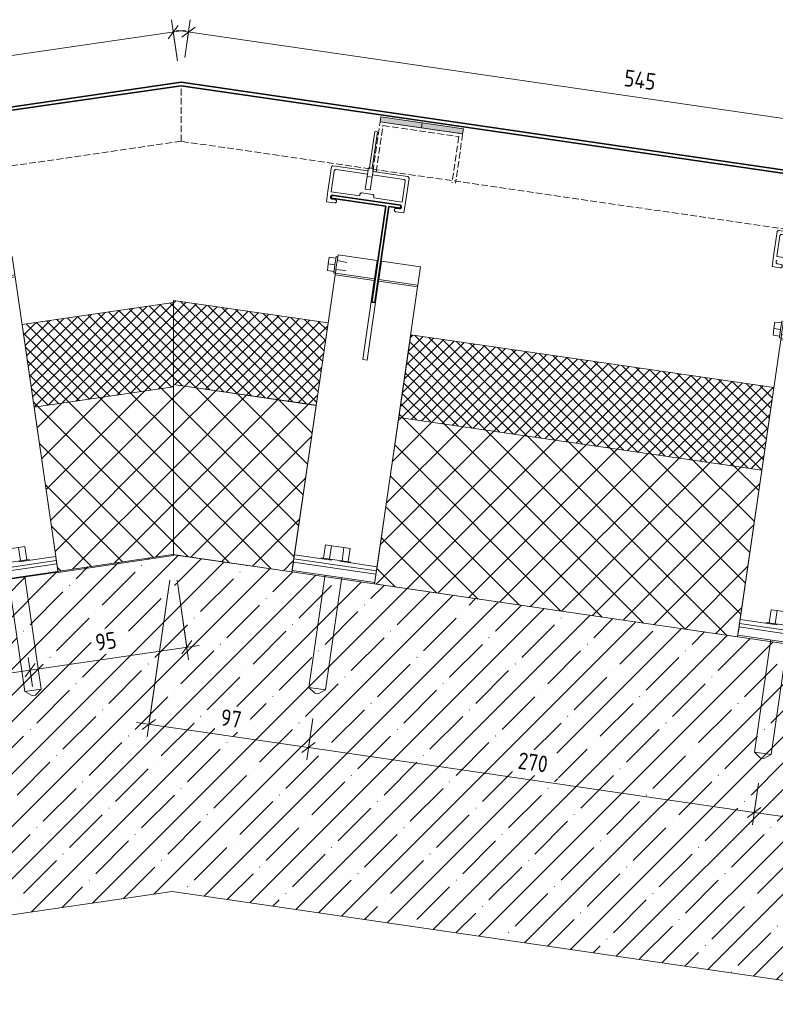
# Model space of a CAD drawing. Header units: millimetres. Extents: x 4446500 to 4448127, y 8380488 to 8381436.
# Tile 8 of 30: x 4447330 to 4447783, y 8380667 to 8381258. Entities that reach past the tile are written whole.
import ezdxf

# ---------------------------------------------------------------- set-up
doc = ezdxf.new("R2010")
doc.units = ezdxf.units.MM
doc.linetypes.add('01 Штриховая _4 мм_', pattern=[5.5, 4, -1.5])
doc.layers.add('Линии', color=7, linetype='Continuous', lineweight=18, true_color=0x00a600)
for name, color, linetype, lineweight in [('Обобщенные модели', 7, 'Continuous', 18), ('Размеры', 7, 'Continuous', 9), ('Размеры-5', 7, 'Continuous', 9), ('Тонкие линии', 7, 'Continuous', 18), ('Элементы узлов', 7, 'Continuous', 18)]:
    doc.layers.add(name, color=color, linetype=linetype, lineweight=lineweight)
doc.styles.add('GOST Common', font='GOST_Common.ttf', dxfattribs={"width": 0.9, "height": 10})
doc.dimstyles.new('ADSK_Основной_2_0', dxfattribs={"dimscale": 304.8, "dimtxt": 10.05715, "dimasz": 0.023196, "dimexe": 0.024606, "dimexo": 0.049213, "dimgap": 0.008202, "dimtad": 1, "dimdec": 0, "dimzin": 0, "dimdsep": 46, "dimtxsty": 'GOST Common', "dimblk1": 'OBLIQUE', "dimblk2": 'OBLIQUE', "dimsah": 1, "dimcen": 0.09, "dimdle": 0.024606, "dimazin": 0, "dimtfac": 1, "dimtdec": 4, "dimtix": 1, "dimtmove": 0, "dimatfit": 3, "dimfxl": 1, "dimtvp": 1, "dimtfill": 1, "dimtolj": 1, "dimtzin": 0, "dimarcsym": 2})
pattern_1 = [(45, (4450656.543, 8289717.818), (-10.6066017, 10.6066017), []), (135, (4450656.543, 8289717.818), (-10.6066017, -10.6066017), [])]
pattern_2 = [(45, (4450656.543, 8289717.818), (-3.5355339, 3.5355339), []), (135, (4450656.543, 8289717.818), (-3.5355339, -3.5355339), [])]

# ---------------------------------------------------------------- blocks, each defined once
blk = doc.blocks.new('Корп2_Кассета выпуклая - Корп2_Кассета выпуклая_Цвет DESIGN D2-21251831-Разрез 2-2')
at = {"layer": 'Обобщенные модели', "lineweight": 35}
for p, q in [((4447427.01, 8381219.98), (4446887.65, 8381141.76)), ((4447324.08, 8381203.03), (4447427.01, 8381217.95)), ((4447966.34, 8381141.59), (4447427.01, 8381219.98)), ((4447427.01, 8381217.95), (4447964.08, 8381139.9))]:
    blk.add_line(p, q, dxfattribs=at)
blk = doc.blocks.new('HILTI_s_Профиль_MFT-T - Профиль MFT-Ta 60x42x1_8 6m-21038455-Разрез 2-2')
at = {"layer": 'Обобщенные модели', "lineweight": 35}
for p, q in [((4447784.41, 8381113.46), (4447784.15, 8381111.68)), ((4447784.15, 8381111.68), (4447816.9, 8381106.92)), ((4447825.97, 8381107.42), (4447784.41, 8381113.46)), ((4447816.9, 8381106.92), (4447808.53, 8381049.33)), ((4447810.31, 8381049.07), (4447818.69, 8381106.66)), ((4447818.69, 8381106.66), (4447825.71, 8381105.64)), ((4447825.71, 8381105.64), (4447825.97, 8381107.42)), ((4447808.53, 8381049.33), (4447810.31, 8381049.07))]:
    blk.add_line(p, q, dxfattribs=at)
blk = doc.blocks.new('HILTI_s_Анкер_HRD-HF - HRD-HF 10x80-6062271-Разрез 2-2')
at = {"layer": 'Обобщенные модели'}
for p, q in [((4447318.45, 8380939.47), (4447322.17, 8380940.01)), ((4447319.6, 8380931.56), (4447318.45, 8380939.47)), ((4447322.17, 8380940.01), (4447329.59, 8380941.09)), ((4447323.31, 8380932.09), (4447322.17, 8380940.01)), ((4447329.59, 8380941.09), (4447333.31, 8380941.63)), ((4447330.74, 8380933.17), (4447329.59, 8380941.09)), ((4447333.31, 8380941.63), (4447334.46, 8380933.71)), ((4447318.12, 8380931.34), (4447335.93, 8380933.93)), ((4447336.01, 8380933.38), (4447335.93, 8380933.93)), ((4447318.12, 8380931.34), (4447318.2, 8380930.79)), ((4447323.52, 8380922.02), (4447333.28, 8380854.71)), ((4447343.18, 8380856.14), (4447333.41, 8380923.45)), ((4447343.18, 8380856.14), (4447333.28, 8380854.71)), ((4447339.69, 8380852.62), (4447343.18, 8380856.14)), ((4447333.28, 8380854.71), (4447337.62, 8380852.32)), ((4447339.69, 8380852.62), (4447337.62, 8380852.32))]:
    blk.add_line(p, q, dxfattribs=at)
blk = doc.blocks.new('HILTI_s_Кронштейн_MFT-MF_HS - Кронштейн MFT-MF 190 HS-8759227-Разрез 2-2')
at = {"layer": 'Обобщенные модели'}
for p, q in [((4447325.75, 8381115.55), (4447302.25, 8381112.14)), ((4447325.75, 8381115.55), (4447327.36, 8381104.48)), ((4447299.78, 8381111.78), (4447276.27, 8381108.37)), ((4447301.38, 8381100.71), (4447299.78, 8381111.78)), ((4447302.25, 8381112.14), (4447303.86, 8381101.07)), ((4447277, 8381103.36), (4447276.27, 8381108.37)), ((4447303.86, 8381101.07), (4447327.36, 8381104.48)), ((4447327.36, 8381104.48), (4447327.51, 8381103.44)), ((4447277.88, 8381097.3), (4447277.33, 8381101.1)), ((4447277.88, 8381097.3), (4447301.38, 8381100.71)), ((4447301.53, 8381099.67), (4447278.03, 8381096.26)), ((4447301.53, 8381099.67), (4447301.38, 8381100.71)), ((4447308.39, 8381052.4), (4447301.53, 8381099.67)), ((4447303.86, 8381101.07), (4447304.01, 8381100.03)), ((4447327.51, 8381103.44), (4447304.01, 8381100.03)), ((4447304.01, 8381100.03), (4447310.86, 8381052.76)), ((4447327.51, 8381103.44), (4447351.84, 8380935.73)), ((4447278.03, 8381096.26), (4447277.88, 8381097.3)), ((4447302.36, 8380928.55), (4447278.03, 8381096.26)), ((4447310.86, 8381052.76), (4447308.39, 8381052.4)), ((4447352.2, 8380933.25), (4447302.72, 8380926.08)), ((4447351.84, 8380935.73), (4447329.63, 8380932.51)), ((4447351.84, 8380935.73), (4447352.2, 8380933.25)), ((4447352.2, 8380933.25), (4447352.49, 8380931.27)), ((4447324.57, 8380931.77), (4447302.36, 8380928.55)), ((4447302.72, 8380926.08), (4447302.36, 8380928.55)), ((4447352.49, 8380931.27), (4447303.01, 8380924.1)), ((4447303.01, 8380924.1), (4447302.72, 8380926.08))]:
    blk.add_line(p, q, dxfattribs=at)
blk = doc.blocks.new('HILTI_s_Термомост_MFT-ISO_47x50x5_HS - Термомост MFT-ISO 47x50x5 HS-8779168-Разрез 2-2')
at = {"layer": 'Обобщенные модели'}
for p, q in [((4447303.01, 8380924.1), (4447352.49, 8380931.27)), ((4447353.14, 8380926.81), (4447352.49, 8380931.27)), ((4447353.2, 8380926.33), (4447353.14, 8380926.81)), ((4447303.01, 8380924.1), (4447303.65, 8380919.63)), ((4447353.2, 8380926.33), (4447303.72, 8380919.15)), ((4447303.65, 8380919.63), (4447303.72, 8380919.15))]:
    blk.add_line(p, q, dxfattribs=at)
blk = doc.blocks.new('HILTI_s_Салазка_MFT-CCF - Салазка MFT-CCF S42-21039669-Разрез 2-2')
at = {"layer": 'Обобщенные модели'}
for p, q in [((4447515.02, 8381154.62), (4447517.15, 8381169.27)), ((4447518.23, 8381169.92), (4447539.03, 8381166.9)), ((4447518.81, 8381166.8), (4447517, 8381154.33)), ((4447538.74, 8381164.92), (4447519.95, 8381167.65)), ((4447560.52, 8381161.76), (4447541.71, 8381164.49)), ((4447542, 8381166.47), (4447562.81, 8381163.45)), ((4447563.66, 8381162.52), (4447561.54, 8381147.87)), ((4447559.56, 8381148.16), (4447561.37, 8381160.63)), ((4447514.12, 8381148.38), (4447515.02, 8381154.62)), ((4447517, 8381154.33), (4447534.08, 8381151.85)), ((4447534.08, 8381151.85), (4447534.22, 8381152.84)), ((4447535.35, 8381153.69), (4447541.78, 8381152.76)), ((4447542.63, 8381151.62), (4447542.49, 8381150.63)), ((4447519.07, 8381147.66), (4447514.12, 8381148.38)), ((4447517.53, 8381149.91), (4447519.36, 8381149.64)), ((4447542.49, 8381150.63), (4447559.56, 8381148.16)), ((4447561.54, 8381147.87), (4447560.63, 8381141.63)), ((4447560.63, 8381141.63), (4447555.68, 8381142.35)), ((4447555.97, 8381144.33), (4447557.8, 8381144.07))]:
    blk.add_line(p, q, dxfattribs=at)
at = {"layer": 'Обобщенные модели', "flags": 128}
for points in [[(4447517.15, 8381169.27), (4447517.22, 8381169.42), (4447517.32, 8381169.56), (4447517.44, 8381169.68), (4447517.58, 8381169.78), (4447517.73, 8381169.86), (4447517.89, 8381169.91), (4447518.06, 8381169.93), (4447518.23, 8381169.92)], [(4447519.95, 8381167.65), (4447519.75, 8381167.65), (4447519.56, 8381167.63), (4447519.37, 8381167.56), (4447519.2, 8381167.46), (4447519.06, 8381167.33), (4447518.94, 8381167.17), (4447518.86, 8381166.99), (4447518.81, 8381166.8)], [(4447562.81, 8381163.45), (4447562.97, 8381163.41), (4447563.13, 8381163.34), (4447563.27, 8381163.25), (4447563.4, 8381163.14), (4447563.5, 8381163), (4447563.58, 8381162.85), (4447563.64, 8381162.69), (4447563.66, 8381162.52)], [(4447561.37, 8381160.63), (4447561.38, 8381160.82), (4447561.35, 8381161.02), (4447561.28, 8381161.2), (4447561.18, 8381161.37), (4447561.05, 8381161.51), (4447560.89, 8381161.63), (4447560.71, 8381161.71), (4447560.52, 8381161.76)], [(4447517.18, 8381152.08), (4447517.05, 8381152), (4447516.88, 8381151.86), (4447516.75, 8381151.7), (4447516.64, 8381151.52), (4447516.58, 8381151.32), (4447516.54, 8381151.11), (4447516.55, 8381150.89), (4447516.6, 8381150.69), (4447516.69, 8381150.49), (4447516.8, 8381150.32), (4447516.95, 8381150.17), (4447517.13, 8381150.05), (4447517.32, 8381149.96), (4447517.53, 8381149.91)], [(4447534.22, 8381152.84), (4447534.27, 8381153.03), (4447534.35, 8381153.21), (4447534.47, 8381153.37), (4447534.61, 8381153.5), (4447534.78, 8381153.6), (4447534.96, 8381153.67), (4447535.16, 8381153.7), (4447535.35, 8381153.69)], [(4447541.78, 8381152.76), (4447541.97, 8381152.71), (4447542.15, 8381152.63), (4447542.31, 8381152.51), (4447542.44, 8381152.36), (4447542.54, 8381152.2), (4447542.61, 8381152.01), (4447542.64, 8381151.82), (4447542.63, 8381151.62)], [(4447519.36, 8381149.64), (4447519.53, 8381149.6), (4447519.7, 8381149.53), (4447519.85, 8381149.42), (4447519.98, 8381149.29), (4447520.09, 8381149.14), (4447520.16, 8381148.97), (4447520.2, 8381148.79), (4447520.21, 8381148.6), (4447520.18, 8381148.42), (4447520.12, 8381148.25), (4447520.03, 8381148.08), (4447519.91, 8381147.94), (4447519.77, 8381147.83), (4447519.61, 8381147.74), (4447519.44, 8381147.68), (4447519.25, 8381147.66), (4447519.07, 8381147.66)], [(4447557.8, 8381144.07), (4447558.01, 8381144.06), (4447558.22, 8381144.08), (4447558.42, 8381144.15), (4447558.61, 8381144.25), (4447558.77, 8381144.39), (4447558.91, 8381144.55), (4447559.01, 8381144.73), (4447559.08, 8381144.94), (4447559.11, 8381145.15), (4447559.1, 8381145.36), (4447559.06, 8381145.56), (4447558.97, 8381145.76), (4447558.85, 8381145.93), (4447558.75, 8381146.05)], [(4447555.68, 8381142.35), (4447555.51, 8381142.4), (4447555.34, 8381142.47), (4447555.19, 8381142.58), (4447555.06, 8381142.71), (4447554.95, 8381142.86), (4447554.88, 8381143.03), (4447554.84, 8381143.21), (4447554.83, 8381143.39), (4447554.86, 8381143.58), (4447554.92, 8381143.75), (4447555.01, 8381143.91), (4447555.13, 8381144.05), (4447555.27, 8381144.17), (4447555.43, 8381144.26), (4447555.6, 8381144.32), (4447555.79, 8381144.34), (4447555.97, 8381144.33)]]:
    blk.add_lwpolyline(points, dxfattribs=at)
blk = doc.blocks.new('HILTI_as_Соединитель_MFT-CCU_Заклепка_БезГрафики - Соединитель MFT-CCU Заклепка БезГрафики-21018214-Разрез 2-2')
at = {"layer": 'Обобщенные модели'}
for p, q in [((4447540.05, 8381168.67), (4447543.21, 8381190.44)), ((4447544.69, 8381190.23), (4447541.54, 8381168.45)), ((4447543.21, 8381190.44), (4447544.69, 8381190.23)), ((4447538.55, 8381163.57), (4447539.31, 8381168.78)), ((4447539.31, 8381168.78), (4447542.28, 8381168.35)), ((4447541.54, 8381168.45), (4447540.05, 8381168.67)), ((4447537.44, 8381155.91), (4447538.55, 8381163.57)), ((4447541.52, 8381163.14), (4447538.55, 8381163.57)), ((4447541.52, 8381163.14), (4447540.41, 8381155.48)), ((4447542.28, 8381168.35), (4447541.52, 8381163.14)), ((4447540.41, 8381155.48), (4447537.44, 8381155.91))]:
    blk.add_line(p, q, dxfattribs=at)
blk = doc.blocks.new('HILTI_s_Салазка_MFT-CCF - Салазка MFT-CCF S42-V6-Разрез 2-2')
at = {"layer": 'Обобщенные модели'}
for p, q in [((4447782.22, 8381115.78), (4447784.34, 8381130.44)), ((4447786.01, 8381127.97), (4447784.2, 8381115.5)), ((4447785.43, 8381131.08), (4447806.22, 8381128.07)), ((4447805.94, 8381126.09), (4447787.14, 8381128.81)), ((4447809.19, 8381127.63), (4447830, 8381124.62)), ((4447827.71, 8381122.93), (4447808.9, 8381125.66)), ((4447826.75, 8381109.32), (4447828.56, 8381121.79)), ((4447830.86, 8381123.69), (4447828.73, 8381109.04)), ((4447781.31, 8381109.55), (4447782.22, 8381115.78)), ((4447784.2, 8381115.5), (4447801.27, 8381113.02)), ((4447786.26, 8381108.83), (4447781.31, 8381109.55)), ((4447784.72, 8381111.08), (4447786.55, 8381110.81)), ((4447801.27, 8381113.02), (4447801.41, 8381114.01)), ((4447802.54, 8381114.86), (4447808.98, 8381113.92)), ((4447809.82, 8381112.79), (4447809.68, 8381111.8)), ((4447809.68, 8381111.8), (4447826.75, 8381109.32)), ((4447827.83, 8381102.8), (4447822.88, 8381103.52)), ((4447823.16, 8381105.5), (4447824.99, 8381105.23)), ((4447828.73, 8381109.04), (4447827.83, 8381102.8))]:
    blk.add_line(p, q, dxfattribs=at)
at = {"layer": 'Обобщенные модели', "flags": 128}
for points in [[(4447784.34, 8381130.44), (4447784.41, 8381130.59), (4447784.51, 8381130.73), (4447784.63, 8381130.85), (4447784.77, 8381130.95), (4447784.92, 8381131.03), (4447785.09, 8381131.07), (4447785.26, 8381131.09), (4447785.43, 8381131.08)], [(4447787.14, 8381128.81), (4447786.94, 8381128.82), (4447786.75, 8381128.79), (4447786.56, 8381128.73), (4447786.4, 8381128.62), (4447786.25, 8381128.49), (4447786.14, 8381128.33), (4447786.05, 8381128.16), (4447786.01, 8381127.97)], [(4447828.56, 8381121.79), (4447828.57, 8381121.99), (4447828.54, 8381122.18), (4447828.47, 8381122.37), (4447828.37, 8381122.54), (4447828.24, 8381122.68), (4447828.08, 8381122.8), (4447827.9, 8381122.88), (4447827.71, 8381122.93)], [(4447830, 8381124.62), (4447830.17, 8381124.58), (4447830.32, 8381124.51), (4447830.47, 8381124.42), (4447830.59, 8381124.3), (4447830.7, 8381124.17), (4447830.78, 8381124.02), (4447830.83, 8381123.86), (4447830.86, 8381123.69)], [(4447784.37, 8381113.24), (4447784.24, 8381113.17), (4447784.08, 8381113.03), (4447783.94, 8381112.87), (4447783.84, 8381112.68), (4447783.77, 8381112.48), (4447783.74, 8381112.27), (4447783.75, 8381112.06), (4447783.79, 8381111.85), (4447783.88, 8381111.66), (4447784, 8381111.48), (4447784.15, 8381111.33), (4447784.32, 8381111.21), (4447784.51, 8381111.13), (4447784.72, 8381111.08)], [(4447786.55, 8381110.81), (4447786.73, 8381110.77), (4447786.9, 8381110.69), (4447787.05, 8381110.59), (4447787.18, 8381110.46), (4447787.28, 8381110.3), (4447787.35, 8381110.13), (4447787.4, 8381109.95), (4447787.4, 8381109.77), (4447787.38, 8381109.59), (4447787.32, 8381109.41), (4447787.23, 8381109.25), (4447787.11, 8381109.11), (4447786.97, 8381108.99), (4447786.8, 8381108.9), (4447786.63, 8381108.85), (4447786.45, 8381108.82), (4447786.26, 8381108.83)], [(4447801.41, 8381114.01), (4447801.46, 8381114.2), (4447801.54, 8381114.38), (4447801.66, 8381114.54), (4447801.8, 8381114.67), (4447801.97, 8381114.77), (4447802.15, 8381114.84), (4447802.35, 8381114.87), (4447802.54, 8381114.86)], [(4447808.98, 8381113.92), (4447809.17, 8381113.88), (4447809.35, 8381113.79), (4447809.5, 8381113.68), (4447809.64, 8381113.53), (4447809.74, 8381113.36), (4447809.8, 8381113.18), (4447809.83, 8381112.99), (4447809.82, 8381112.79)], [(4447822.88, 8381103.52), (4447822.7, 8381103.56), (4447822.53, 8381103.64), (4447822.38, 8381103.74), (4447822.25, 8381103.87), (4447822.14, 8381104.03), (4447822.07, 8381104.2), (4447822.03, 8381104.38), (4447822.02, 8381104.56), (4447822.05, 8381104.74), (4447822.11, 8381104.92), (4447822.2, 8381105.08), (4447822.32, 8381105.22), (4447822.46, 8381105.34), (4447822.62, 8381105.43), (4447822.8, 8381105.48), (4447822.98, 8381105.51), (4447823.16, 8381105.5)], [(4447824.99, 8381105.23), (4447825.2, 8381105.22), (4447825.41, 8381105.25), (4447825.62, 8381105.32), (4447825.8, 8381105.42), (4447825.97, 8381105.55), (4447826.1, 8381105.72), (4447826.21, 8381105.9), (4447826.27, 8381106.1), (4447826.31, 8381106.31), (4447826.3, 8381106.52), (4447826.25, 8381106.73), (4447826.16, 8381106.93), (4447826.05, 8381107.1), (4447825.94, 8381107.21)]]:
    blk.add_lwpolyline(points, dxfattribs=at)
blk = doc.blocks.new('HILTI_s_Анкер_HRD-HF - HRD-HF 10x80-V7-Разрез 2-2')
at = {"layer": 'Обобщенные модели'}
for p, q in [((4447779.56, 8380895.9), (4447780.71, 8380903.82)), ((4447780.71, 8380903.82), (4447784.42, 8380903.28)), ((4447783.27, 8380895.36), (4447784.42, 8380903.28)), ((4447784.42, 8380903.28), (4447791.85, 8380902.2)), ((4447790.7, 8380894.28), (4447791.85, 8380902.2)), ((4447791.85, 8380902.2), (4447795.57, 8380901.66)), ((4447795.57, 8380901.66), (4447794.41, 8380893.74)), ((4447778.08, 8380896.11), (4447778, 8380895.57)), ((4447778.08, 8380896.11), (4447795.89, 8380893.53)), ((4447795.81, 8380892.98), (4447795.89, 8380893.53)), ((4447780.6, 8380885.64), (4447780.47, 8380884.71)), ((4447780.47, 8380884.71), (4447770.82, 8380818.33)), ((4447780.71, 8380816.9), (4447790.36, 8380883.27)), ((4447790.36, 8380883.27), (4447790.5, 8380884.21)), ((4447770.82, 8380818.33), (4447774.3, 8380814.81)), ((4447780.71, 8380816.9), (4447770.82, 8380818.33)), ((4447776.37, 8380814.51), (4447774.3, 8380814.81)), ((4447776.37, 8380814.51), (4447780.71, 8380816.9))]:
    blk.add_line(p, q, dxfattribs=at)
blk = doc.blocks.new('HILTI_s_Кронштейн_MFT-MF_HS - Кронштейн MFT-MF 190 HS-V8-Разрез 2-2')
at = {"layer": 'Обобщенные модели'}
for p, q in [((4447787.58, 8381072.72), (4447788.31, 8381077.73)), ((4447811.81, 8381074.32), (4447788.31, 8381077.73)), ((4447810.2, 8381063.25), (4447811.81, 8381074.32)), ((4447786.7, 8381066.67), (4447787.24, 8381070.39)), ((4447814.29, 8381073.96), (4447812.68, 8381062.89)), ((4447837.79, 8381070.54), (4447814.29, 8381073.96)), ((4447837.79, 8381070.54), (4447836.18, 8381059.48)), ((4447762.18, 8380897.92), (4447786.55, 8381065.63)), ((4447786.55, 8381065.63), (4447786.7, 8381066.67)), ((4447810.05, 8381062.21), (4447786.55, 8381065.63)), ((4447786.7, 8381066.67), (4447810.2, 8381063.25)), ((4447803.18, 8381014.94), (4447810.05, 8381062.21)), ((4447810.05, 8381062.21), (4447810.2, 8381063.25)), ((4447812.68, 8381062.89), (4447812.53, 8381061.85)), ((4447812.68, 8381062.89), (4447836.18, 8381059.48)), ((4447812.53, 8381061.85), (4447805.66, 8381014.58)), ((4447836.03, 8381058.44), (4447811.66, 8380890.73)), ((4447836.03, 8381058.44), (4447812.53, 8381061.85)), ((4447836.18, 8381059.48), (4447836.03, 8381058.44)), ((4447805.66, 8381014.58), (4447803.18, 8381014.94)), ((4447761.82, 8380895.45), (4447762.18, 8380897.92)), ((4447784.39, 8380894.69), (4447762.18, 8380897.92)), ((4447761.53, 8380893.47), (4447761.82, 8380895.45)), ((4447811.01, 8380886.28), (4447761.53, 8380893.47)), ((4447811.3, 8380888.26), (4447761.82, 8380895.45)), ((4447811.66, 8380890.73), (4447789.44, 8380893.96)), ((4447811.3, 8380888.26), (4447811.01, 8380886.28)), ((4447811.66, 8380890.73), (4447811.3, 8380888.26))]:
    blk.add_line(p, q, dxfattribs=at)
blk = doc.blocks.new('HILTI_s_Термомост_MFT-ISO_47x50x5_HS - Термомост MFT-ISO 47x50x5 HS-V9-Разрез 2-2')
at = {"layer": 'Обобщенные модели'}
for p, q in [((4447761.53, 8380893.47), (4447760.81, 8380888.52)), ((4447761.53, 8380893.47), (4447811.01, 8380886.28)), ((4447810.29, 8380881.33), (4447760.81, 8380888.52)), ((4447810.29, 8380881.33), (4447811.01, 8380886.28))]:
    blk.add_line(p, q, dxfattribs=at)
blk = doc.blocks.new('HILTI_s_Шуруп_Металл - Шуруп самосверлящий S-MD05S 5_5x50 A2-V10-Разрез 2-2')
at = {"layer": 'Обобщенные модели'}
for p, q in [((4447782.47, 8381072.32), (4447783.04, 8381076.27)), ((4447787, 8381075.7), (4447783.04, 8381076.27)), ((4447786.43, 8381071.74), (4447787.15, 8381076.69)), ((4447788.14, 8381076.54), (4447787.15, 8381076.69)), ((4447793.89, 8381073.09), (4447787.81, 8381074.32)), ((4447781.89, 8381068.36), (4447782.47, 8381072.32)), ((4447785.85, 8381067.78), (4447781.89, 8381068.36)), ((4447786.43, 8381071.74), (4447782.47, 8381072.32)), ((4447785.71, 8381066.79), (4447786.43, 8381071.74)), ((4447787.02, 8381068.88), (4447792.92, 8381068.35)), ((4447787.42, 8381071.6), (4447787.23, 8381070.32)), ((4447787.6, 8381072.88), (4447787.42, 8381071.6)), ((4447811.47, 8381069.54), (4447811.13, 8381069.61)), ((4447813.58, 8381069.11), (4447813.24, 8381069.18)), ((4447785.71, 8381066.79), (4447786.7, 8381066.65)), ((4447810.71, 8381066.75), (4447811.06, 8381066.72)), ((4447812.86, 8381066.56), (4447813.21, 8381066.53))]:
    blk.add_line(p, q, dxfattribs=at)
blk = doc.blocks.new('HILTI_s_Анкер_HRD-HF - HRD-HF 10x80-V11-Разрез 2-2')
at = {"layer": 'Обобщенные модели'}
for p, q in [((4447512.37, 8380934.75), (4447513.52, 8380942.67)), ((4447513.52, 8380942.67), (4447517.23, 8380942.13)), ((4447516.08, 8380934.21), (4447517.23, 8380942.13)), ((4447517.23, 8380942.13), (4447524.66, 8380941.05)), ((4447523.51, 8380933.14), (4447524.66, 8380941.05)), ((4447524.66, 8380941.05), (4447528.38, 8380940.51)), ((4447528.38, 8380940.51), (4447527.22, 8380932.6)), ((4447510.89, 8380934.97), (4447510.81, 8380934.42)), ((4447510.89, 8380934.97), (4447528.7, 8380932.38)), ((4447528.62, 8380931.83), (4447528.7, 8380932.38)), ((4447513.27, 8380923.55), (4447503.63, 8380857.19)), ((4447513.41, 8380924.5), (4447513.27, 8380923.55)), ((4447513.52, 8380855.75), (4447523.17, 8380922.11)), ((4447523.17, 8380922.11), (4447523.31, 8380923.06)), ((4447503.63, 8380857.19), (4447507.11, 8380853.67)), ((4447513.52, 8380855.75), (4447503.63, 8380857.19)), ((4447509.18, 8380853.37), (4447513.52, 8380855.75)), ((4447509.18, 8380853.37), (4447507.11, 8380853.67))]:
    blk.add_line(p, q, dxfattribs=at)
blk = doc.blocks.new('HILTI_s_Кронштейн_MFT-MF_HS - Кронштейн MFT-MF 190 HS-V12-Разрез 2-2')
at = {"layer": 'Обобщенные модели'}
for p, q in [((4447520.36, 8381111.36), (4447521.12, 8381116.59)), ((4447544.62, 8381113.17), (4447521.12, 8381116.59)), ((4447543.01, 8381102.11), (4447544.62, 8381113.17)), ((4447547.1, 8381112.81), (4447545.49, 8381101.75)), ((4447570.6, 8381109.4), (4447547.1, 8381112.81)), ((4447570.6, 8381109.4), (4447568.99, 8381098.33)), ((4447494.99, 8380936.78), (4447519.36, 8381104.48)), ((4447519.36, 8381104.48), (4447519.51, 8381105.52)), ((4447542.86, 8381101.07), (4447519.36, 8381104.48)), ((4447519.51, 8381105.52), (4447520.06, 8381109.32)), ((4447519.51, 8381105.52), (4447543.01, 8381102.11)), ((4447535.99, 8381053.79), (4447542.86, 8381101.07)), ((4447545.34, 8381100.71), (4447538.47, 8381053.43)), ((4447542.86, 8381101.07), (4447543.01, 8381102.11)), ((4447545.49, 8381101.75), (4447545.34, 8381100.71)), ((4447568.84, 8381097.29), (4447545.34, 8381100.71)), ((4447545.49, 8381101.75), (4447568.99, 8381098.33)), ((4447568.99, 8381098.33), (4447568.84, 8381097.29)), ((4447568.84, 8381097.29), (4447544.47, 8380929.58)), ((4447538.47, 8381053.43), (4447535.99, 8381053.79)), ((4447494.34, 8380932.32), (4447494.63, 8380934.3)), ((4447543.82, 8380925.13), (4447494.34, 8380932.32)), ((4447494.63, 8380934.3), (4447494.99, 8380936.78)), ((4447544.11, 8380927.11), (4447494.63, 8380934.3)), ((4447517.2, 8380933.55), (4447494.99, 8380936.78)), ((4447544.47, 8380929.58), (4447522.25, 8380932.81)), ((4447544.11, 8380927.11), (4447543.82, 8380925.13)), ((4447544.47, 8380929.58), (4447544.11, 8380927.11))]:
    blk.add_line(p, q, dxfattribs=at)
blk = doc.blocks.new('HILTI_s_Шуруп_Металл - Шуруп самосверлящий S-MD05S 5_5x50 A2-V13-Разрез 2-2')
at = {"layer": 'Обобщенные модели'}
for p, q in [((4447519.24, 8381110.59), (4447519.96, 8381115.54)), ((4447520.95, 8381115.4), (4447519.96, 8381115.54)), ((4447514.7, 8381107.21), (4447515.28, 8381111.17)), ((4447515.28, 8381111.17), (4447515.85, 8381115.13)), ((4447519.24, 8381110.59), (4447515.28, 8381111.17)), ((4447519.81, 8381114.55), (4447515.85, 8381115.13)), ((4447518.52, 8381105.65), (4447519.24, 8381110.59)), ((4447520.23, 8381110.45), (4447520.04, 8381109.17)), ((4447520.41, 8381111.73), (4447520.23, 8381110.45)), ((4447526.42, 8381112), (4447520.62, 8381113.17)), ((4447518.66, 8381106.64), (4447514.7, 8381107.21)), ((4447518.52, 8381105.65), (4447519.51, 8381105.5)), ((4447519.83, 8381107.73), (4447525.73, 8381107.2)), ((4447543.52, 8381105.61), (4447543.87, 8381105.58)), ((4447544.28, 8381108.39), (4447543.94, 8381108.46)), ((4447545.67, 8381105.41), (4447546.02, 8381105.38)), ((4447546.39, 8381107.97), (4447546.05, 8381108.04))]:
    blk.add_line(p, q, dxfattribs=at)
blk = doc.blocks.new('DIMBLOCK2-Разрез 2-2')
at = {"layer": 'Размеры-5'}
for p, q in [((4447424.85, 8381232.8), (4447421.27, 8381257.51)), ((4446883.28, 8381171.92), (4447429.77, 8381251.16)), ((4447422.35, 8381250.09), (4447424.85, 8381232.8)), ((4446885.5, 8381156.61), (4446882.2, 8381179.34)), ((4446883.28, 8381171.92), (4446885.5, 8381156.61))]:
    blk.add_line(p, q, dxfattribs=at)
at = {"layer": 'Размеры-5', "lineweight": 18}
for p, q in [((4447422.35, 8381250.09), (4447425.34, 8381254.09)), ((4447422.35, 8381250.09), (4447419.35, 8381246.08)), ((4446883.28, 8381171.92), (4446886.27, 8381175.92)), ((4446883.28, 8381171.92), (4446880.29, 8381167.91))]:
    blk.add_line(p, q, dxfattribs=at)
at = {"layer": 'Размеры-5', "color": 0, "insert": (4447140.79, 8381224.99), "char_height": 10, "width": 23.7281, "attachment_point": 1, "rotation": 8.25071, "line_spacing_factor": 1.022761, "style": 'GOST Common', "bg_fill": 3, "box_fill_scale": 1.25, "bg_fill_color": 256, "bg_fill_true_color": 13158600, "bg_fill_transparency": 0}
blk.add_mtext('545', dxfattribs=at)
blk = doc.blocks.new('_Oblique')
at = {"color": 0, "linetype": 'ByBlock', "lineweight": -2}
blk.add_line((-0.5, -0.5), (0.5, 0.5), dxfattribs=at)
blk = doc.blocks.new('DIMBLOCK4-Разрез 2-2')
at = {"layer": 'Размеры-5'}
for p, q in [((4447429.17, 8381234.82), (4447432.47, 8381257.51)), ((4447970.72, 8381171.7), (4447423.96, 8381251.17)), ((4447431.39, 8381250.09), (4447429.17, 8381234.82)), ((4447968.5, 8381156.43), (4447971.8, 8381179.13)), ((4447970.72, 8381171.7), (4447968.5, 8381156.43))]:
    blk.add_line(p, q, dxfattribs=at)
at = {"layer": 'Размеры-5', "lineweight": 18}
for p, q in [((4447431.39, 8381250.09), (4447435.39, 8381253.08)), ((4447431.39, 8381250.09), (4447427.38, 8381247.1)), ((4447970.72, 8381171.7), (4447974.73, 8381174.69)), ((4447970.72, 8381171.7), (4447966.71, 8381168.71))]:
    blk.add_line(p, q, dxfattribs=at)
at = {"layer": 'Размеры-5', "color": 0, "insert": (4447693.51, 8381227.72), "char_height": 10, "width": 23.7281, "attachment_point": 1, "rotation": 351.73071, "line_spacing_factor": 1.022761, "style": 'GOST Common', "bg_fill": 3, "box_fill_scale": 1.25, "bg_fill_color": 256, "bg_fill_true_color": 13158600, "bg_fill_transparency": 0}
blk.add_mtext('545', dxfattribs=at)
blk = doc.blocks.new('DIMBLOCK6-Разрез 2-2')
at = {"layer": 'Размеры-5'}
for p, q in [((4447337.9, 8380857.73), (4447335.38, 8380875.05)), ((4447069.26, 8380828.86), (4447336.46, 8380867.62)), ((4447336.46, 8380867.62), (4447337.9, 8380857.73)), ((4447070.69, 8380818.96), (4447068.18, 8380836.28)), ((4447069.26, 8380828.86), (4447070.69, 8380818.96))]:
    blk.add_line(p, q, dxfattribs=at)
at = {"layer": 'Размеры-5', "lineweight": 18}
for p, q in [((4447336.46, 8380867.62), (4447333.47, 8380863.62)), ((4447336.46, 8380867.62), (4447339.45, 8380871.63)), ((4447069.26, 8380828.86), (4447072.25, 8380832.87)), ((4447069.26, 8380828.86), (4447066.27, 8380824.85))]:
    blk.add_line(p, q, dxfattribs=at)
at = {"layer": 'Размеры-5', "color": 0, "insert": (4447191.26, 8380862.29), "char_height": 10, "width": 22.7053, "attachment_point": 1, "rotation": 8.25448, "line_spacing_factor": 1.022761, "style": 'GOST Common', "bg_fill": 3, "box_fill_scale": 1.25, "bg_fill_color": 256, "bg_fill_true_color": 13158600, "bg_fill_transparency": 0}
blk.add_mtext('270', dxfattribs=at)
blk = doc.blocks.new('DIMBLOCK7-Разрез 2-2')
at = {"layer": 'Размеры-5'}
for p, q in [((4447424.59, 8380921.41), (4447431.49, 8380873.83)), ((4447430.41, 8380881.25), (4447424.59, 8380921.41)), ((4447336.46, 8380867.62), (4447437.83, 8380882.33)), ((4447337.9, 8380857.73), (4447335.38, 8380875.05)), ((4447336.46, 8380867.62), (4447337.9, 8380857.73))]:
    blk.add_line(p, q, dxfattribs=at)
at = {"layer": 'Размеры-5', "lineweight": 18}
for p, q in [((4447430.41, 8380881.25), (4447433.4, 8380885.26)), ((4447430.41, 8380881.25), (4447427.42, 8380877.25)), ((4447336.46, 8380867.62), (4447333.47, 8380863.62)), ((4447336.46, 8380867.62), (4447339.45, 8380871.63))]:
    blk.add_line(p, q, dxfattribs=at)
at = {"layer": 'Размеры-5', "color": 0, "insert": (4447374.96, 8380888.94), "char_height": 10, "width": 15.1369, "attachment_point": 1, "rotation": 8.25448, "line_spacing_factor": 1.022761, "style": 'GOST Common', "bg_fill": 3, "box_fill_scale": 1.25, "bg_fill_color": 256, "bg_fill_true_color": 13158600, "bg_fill_transparency": 0}
blk.add_mtext('95', dxfattribs=at)
blk = doc.blocks.new('DIMBLOCK8-Разрез 2-2')
at = {"layer": 'Размеры-5'}
for p, q in [((4447420.27, 8380921.41), (4447406.64, 8380827.63)), ((4447407.72, 8380835.05), (4447420.27, 8380921.41)), ((4447505.99, 8380838.67), (4447502.36, 8380813.72)), ((4447503.44, 8380821.14), (4447505.99, 8380838.67)), ((4447400.3, 8380836.13), (4447503.44, 8380821.14))]:
    blk.add_line(p, q, dxfattribs=at)
at = {"layer": 'Размеры-5', "lineweight": 18}
for p, q in [((4447407.72, 8380835.05), (4447411.73, 8380838.04)), ((4447407.72, 8380835.05), (4447403.72, 8380832.06)), ((4447503.44, 8380821.14), (4447499.44, 8380818.15)), ((4447503.44, 8380821.14), (4447507.45, 8380824.13))]:
    blk.add_line(p, q, dxfattribs=at)
at = {"layer": 'Размеры-5', "color": 0, "insert": (4447451.58, 8380844.41), "char_height": 10, "width": 15.1369, "attachment_point": 1, "rotation": 351.73071, "line_spacing_factor": 1.022761, "style": 'GOST Common', "bg_fill": 3, "box_fill_scale": 1.25, "bg_fill_color": 256, "bg_fill_true_color": 13158600, "bg_fill_transparency": 0}
blk.add_mtext('97', dxfattribs=at)
blk = doc.blocks.new('DIMBLOCK9-Разрез 2-2')
at = {"layer": 'Размеры-5'}
for p, q in [((4447505.99, 8380838.67), (4447502.36, 8380813.72)), ((4447503.44, 8380821.14), (4447505.99, 8380838.67)), ((4447503.44, 8380821.14), (4447770.64, 8380782.31)), ((4447773.18, 8380799.82), (4447769.56, 8380774.89)), ((4447770.64, 8380782.31), (4447773.18, 8380799.82))]:
    blk.add_line(p, q, dxfattribs=at)
at = {"layer": 'Размеры-5', "lineweight": 18}
for p, q in [((4447503.44, 8380821.14), (4447499.44, 8380818.15)), ((4447503.44, 8380821.14), (4447507.45, 8380824.13)), ((4447770.64, 8380782.31), (4447774.64, 8380785.3)), ((4447770.64, 8380782.31), (4447766.63, 8380779.32))]:
    blk.add_line(p, q, dxfattribs=at)
at = {"layer": 'Размеры-5', "color": 0, "insert": (4447629.92, 8380818.49), "char_height": 10, "width": 22.7053, "attachment_point": 1, "rotation": 351.73071, "line_spacing_factor": 1.022761, "style": 'GOST Common', "bg_fill": 3, "box_fill_scale": 1.25, "bg_fill_color": 256, "bg_fill_true_color": 13158600, "bg_fill_transparency": 0}
blk.add_mtext('270', dxfattribs=at)
blk = doc.blocks.new('DIMBLOCK10-Разрез 2-2')
at = {"layer": 'Размеры-5'}
for p, q in [((4447773.18, 8380799.82), (4447769.56, 8380774.89)), ((4447770.64, 8380782.31), (4447773.18, 8380799.82)), ((4447770.64, 8380782.31), (4447907.68, 8380762.39)), ((4447898.82, 8380753.57), (4447901.33, 8380770.89)), ((4447900.25, 8380763.47), (4447898.82, 8380753.57))]:
    blk.add_line(p, q, dxfattribs=at)
at = {"layer": 'Размеры-5', "lineweight": 18}
for p, q in [((4447770.64, 8380782.31), (4447774.64, 8380785.3)), ((4447770.64, 8380782.31), (4447766.63, 8380779.32)), ((4447900.25, 8380763.47), (4447896.25, 8380760.48)), ((4447900.25, 8380763.47), (4447904.26, 8380766.46))]:
    blk.add_line(p, q, dxfattribs=at)
at = {"layer": 'Размеры-5', "color": 0, "insert": (4447825.62, 8380790.05), "char_height": 10, "width": 29.251, "attachment_point": 1, "rotation": 351.73071, "line_spacing_factor": 1.022761, "style": 'GOST Common', "bg_fill": 3, "box_fill_scale": 1.25, "bg_fill_color": 256, "bg_fill_true_color": 13158600, "bg_fill_transparency": 0}
blk.add_mtext('131 *', dxfattribs=at)

msp = doc.modelspace()

# ---------------------------------------------------------------- hatches: boundary and pattern name
at = {"layer": 'Элементы узлов', "true_color": 0xffffff}
for points in [[(4447571.07, 8381192.7), (4447571.5, 8381195.67), (4447546.76, 8381199.26), (4447546.33, 8381196.29)], [(4447595.81, 8381189.11), (4447596.24, 8381192.08), (4447571.5, 8381195.67), (4447571.07, 8381192.7), (4447587.74, 8381190.28)]]:
    msp.add_hatch(color=7, dxfattribs=at).paths.add_polyline_path(points)
at = {"layer": 'Элементы узлов'}
h = msp.add_hatch(dxfattribs=at)
h.set_pattern_fill('FP_3', color=256, style=0, pattern_type=2)
h.set_pattern_definition(pattern_2)
h.paths.add_polyline_path([(4447338.85, 8381025.28), (4447422.43, 8381037.43), (4447422.43, 8381087.94), (4447331.66, 8381074.77)])
h = msp.add_hatch(dxfattribs=at)
h.set_pattern_fill('FP_3', color=256, style=0, pattern_type=2)
h.set_pattern_definition(pattern_2)
h.paths.add_polyline_path([(4447508, 8381026.33), (4447515.19, 8381075.81), (4447422.43, 8381089.26), (4447422.43, 8381038.75), (4447494.99, 8381028.21)])
h = msp.add_hatch(dxfattribs=at)
h.set_pattern_fill('FP_3', color=256, style=0, pattern_type=2)
h.set_pattern_definition(pattern_2)
h.paths.add_polyline_path([(4447775.2, 8380987.51), (4447782.39, 8381036.99), (4447564.67, 8381068.58), (4447557.48, 8381019.12), (4447762.18, 8380989.4)])
h = msp.add_hatch(dxfattribs=at)
h.set_pattern_fill('FP_2', color=256, style=0, pattern_type=2)
h.set_pattern_definition(pattern_1)
h.paths.add_polyline_path([(4447493.48, 8380926.42), (4447508, 8381026.33), (4447422.43, 8381038.74), (4447422.43, 8380936.75), (4447481.34, 8380928.19)])
h = msp.add_hatch(dxfattribs=at)
h.set_pattern_fill('FP_2', color=256, style=0, pattern_type=2)
h.set_pattern_definition(pattern_1)
h.paths.add_polyline_path([(4447353.17, 8380926.81), (4447421.61, 8380936.74), (4447421.61, 8380936.14), (4447422.43, 8380936.26), (4447422.43, 8381037.42), (4447338.86, 8381025.28), (4447352.92, 8380928.55)])
h = msp.add_hatch(dxfattribs=at)
h.set_pattern_fill('FP_2', color=256, style=0, pattern_type=2)
h.set_pattern_definition(pattern_1)
h.paths.add_polyline_path([(4447760.67, 8380887.59), (4447775.2, 8380987.51), (4447557.47, 8381019.09), (4447542.96, 8380919.23), (4447747.34, 8380889.53)])
h = msp.add_hatch(dxfattribs=at)
h.set_pattern_fill('FP_1', color=256, style=0, pattern_type=2)
h.set_pattern_definition([(45, (4450656.543, 8289717.818), (-15.715448, 15.715448), []), (45, (4450672.258, 8289717.818), (-15.715448, 15.715448), [27.781, -5.556, 0.16764, -5.389])])
h.paths.add_polyline_path([(4447886.27, 8380667.23), (4447915.03, 8380865.16), (4447861.07, 8380873), (4447812.05, 8380879.28), (4447812.15, 8380880.11), (4447422.43, 8380936.75), (4447422.43, 8380936.26), (4447421.61, 8380936.14), (4447421.61, 8380936.74), (4447303.65, 8380919.63), (4447303.73, 8380919.08), (4447108.94, 8380890.77), (4447108.94, 8380891.38), (4447041.28, 8380881.56), (4447041.38, 8380880.76), (4446998.53, 8380875.28), (4447002.09, 8380875.28), (4446990.89, 8380873.65), (4446990.81, 8380874.24), (4446934.43, 8380866.06), (4446963.2, 8380668.14), (4447421.61, 8380734.77), (4447853.74, 8380671.96)])

# ---------------------------------------------------------------- linework, layer by layer
at = {"layer": 'Линии', "color": 7, "linetype": '01 Штриховая _4 мм_'}
for p, q in [((4447427.01, 8381219.98), (4446887.65, 8381141.76)), ((4447427, 8381184.61), (4447427, 8381217.95)), ((4447966.34, 8381141.59), (4447427.01, 8381219.98)), ((4447542.02, 8381166.6), (4447546.33, 8381196.29)), ((4447544, 8381166.31), (4447548.02, 8381194.02)), ((4447546.33, 8381196.29), (4447595.81, 8381189.11)), ((4447548.02, 8381194.02), (4447593.55, 8381187.42)), ((4447593.55, 8381187.42), (4447589.53, 8381159.71)), ((4447595.81, 8381189.11), (4447591.51, 8381159.42)), ((4447427, 8381184.61), (4446927.31, 8381112.15)), ((4447926.67, 8381111.99), (4447427, 8381184.61))]:
    msp.add_line(p, q, dxfattribs=at)
at = {"layer": 'Тонкие линии'}
for p, q in [((4447546.76, 8381199.26), (4447546.33, 8381196.29)), ((4447571.5, 8381195.67), (4447546.76, 8381199.26)), ((4447546.33, 8381196.29), (4447571.07, 8381192.7)), ((4447571.5, 8381195.67), (4447571.07, 8381192.7)), ((4447571.07, 8381192.7), (4447595.81, 8381189.11)), ((4447596.24, 8381192.08), (4447571.5, 8381195.67)), ((4447595.81, 8381189.11), (4447596.24, 8381192.08)), ((4447422.43, 8381087.94), (4447331.66, 8381074.77)), ((4447515.19, 8381075.81), (4447422.43, 8381089.26)), ((4447422.43, 8381089.26), (4447422.43, 8381038.75)), ((4447422.43, 8381037.43), (4447422.43, 8381087.94)), ((4447331.66, 8381074.77), (4447338.85, 8381025.28)), ((4447508, 8381026.31), (4447515.19, 8381075.81)), ((4447564.67, 8381068.58), (4447557.48, 8381019.12)), ((4447782.39, 8381036.99), (4447564.67, 8381068.58)), ((4447422.43, 8381038.75), (4447508, 8381026.31)), ((4447508, 8381026.33), (4447422.43, 8381038.74)), ((4447422.43, 8381038.74), (4447422.43, 8380936.75)), ((4447338.85, 8381025.28), (4447422.43, 8381037.43)), ((4447422.43, 8381037.42), (4447338.86, 8381025.29)), ((4447422.43, 8380936.26), (4447422.43, 8381037.42)), ((4447775.19, 8380987.48), (4447782.39, 8381036.99)), ((4447338.86, 8381025.29), (4447353.26, 8380926.2)), ((4447493.48, 8380926.42), (4447508, 8381026.33)), ((4447557.47, 8381019.09), (4447542.96, 8380919.23)), ((4447775.2, 8380987.51), (4447557.47, 8381019.09)), ((4447557.48, 8381019.12), (4447775.19, 8380987.48)), ((4447760.67, 8380887.59), (4447775.2, 8380987.51)), ((4447422.05, 8380936.8), (4446934.43, 8380866.06)), ((4447353.26, 8380926.2), (4447422.43, 8380936.26)), ((4447915.03, 8380865.16), (4447422.05, 8380936.8)), ((4447422.43, 8380936.75), (4447493.48, 8380926.42)), ((4447542.96, 8380919.23), (4447760.67, 8380887.59)), ((4446963.2, 8380668.14), (4447421.61, 8380734.77)), ((4447421.61, 8380734.77), (4447886.27, 8380667.23))]:
    msp.add_line(p, q, dxfattribs=at)

# ---------------------------------------------------------------- block references
at = {"layer": 'Обобщенные модели'}
for name, p in [('Корп2_Кассета выпуклая - Корп2_Кассета выпуклая_Цвет DESIGN D2-21251831-Разрез 2-2', (0, 0)), ('HILTI_as_Соединитель_MFT-CCU_Заклепка_БезГрафики - Соединитель MFT-CCU Заклепка БезГрафики-21018214-Разрез 2-2', (0, 0)), ('HILTI_s_Салазка_MFT-CCF - Салазка MFT-CCF S42-21039669-Разрез 2-2', (0, 0)), ('HILTI_s_Профиль_MFT-T - Профиль MFT-Ta 60x42x1_8 6m-21038455-Разрез 2-2', (-267.19, 38.85)), ('HILTI_s_Салазка_MFT-CCF - Салазка MFT-CCF S42-V6-Разрез 2-2', (0, 0)), ('HILTI_s_Кронштейн_MFT-MF_HS - Кронштейн MFT-MF 190 HS-8759227-Разрез 2-2', (0, 0)), ('HILTI_s_Кронштейн_MFT-MF_HS - Кронштейн MFT-MF 190 HS-V12-Разрез 2-2', (0, 0)), ('HILTI_s_Шуруп_Металл - Шуруп самосверлящий S-MD05S 5_5x50 A2-V13-Разрез 2-2', (0, 0)), ('HILTI_s_Кронштейн_MFT-MF_HS - Кронштейн MFT-MF 190 HS-V8-Разрез 2-2', (0, 0)), ('HILTI_s_Шуруп_Металл - Шуруп самосверлящий S-MD05S 5_5x50 A2-V10-Разрез 2-2', (0, 0)), ('HILTI_s_Анкер_HRD-HF - HRD-HF 10x80-6062271-Разрез 2-2', (0, 0)), ('HILTI_s_Анкер_HRD-HF - HRD-HF 10x80-V11-Разрез 2-2', (0, 0)), ('HILTI_s_Термомост_MFT-ISO_47x50x5_HS - Термомост MFT-ISO 47x50x5 HS-V9-Разрез 2-2', (-267.19, 38.85)), ('HILTI_s_Термомост_MFT-ISO_47x50x5_HS - Термомост MFT-ISO 47x50x5 HS-8779168-Разрез 2-2', (0, 0)), ('HILTI_s_Анкер_HRD-HF - HRD-HF 10x80-V7-Разрез 2-2', (0, 0)), ('HILTI_s_Термомост_MFT-ISO_47x50x5_HS - Термомост MFT-ISO 47x50x5 HS-V9-Разрез 2-2', (0, 0))]:
    msp.add_blockref(name, p, dxfattribs=at)

# ---------------------------------------------------------------- next in the draw order: dimensions: what is measured, and where the dimension line sits
at = {"layer": 'Размеры'}
for base, p1, p2, angle, override, picture, middle in [((4447422.35, 8381250.09), (4446887.65, 8381141.76), (4447427, 8381217.95), 8.25071, {"dimpost": '<>', "dimfxl": 544.708086}, 'DIMBLOCK2-Разрез 2-2', (4447151.74, 8381218.42)), ((4447336.46, 8380867.62), (4447068.54, 8380833.81), (4447335.74, 8380872.57), 8.25448, {"dimpost": '<>', "dimfxl": 269.999987}, 'DIMBLOCK6-Разрез 2-2', (4447201.78, 8380855.66))]:
    dim = msp.add_linear_dim(base=base, p1=p1, p2=p2, angle=angle, dimstyle='ADSK_Основной_2_0', override=override, dxfattribs=at)
    dim.commit()
    dim.dimension.update_dxf_attribs({"geometry": picture, "text_midpoint": middle})

# ---------------------------------------------------------------- next in the draw order: dimensions: what is measured, and where the dimension line sits
for base, p1, p2, angle, override, picture, middle in [((4447431.39, 8381250.09), (4447966.34, 8381141.59), (4447427.01, 8381219.98), 351.73071, {"dimpost": '<>', "dimfxl": 545}, 'DIMBLOCK4-Разрез 2-2', (4447702.13, 8381218.32)), ((4447430.41, 8380881.25), (4447335.74, 8380872.57), (4447422.43, 8380936.26), 8.25448, {"dimpost": '<>', "dimfxl": 107.568166}, 'DIMBLOCK7-Разрез 2-2', (4447382.36, 8380881.86))]:
    dim = msp.add_linear_dim(base=base, p1=p1, p2=p2, angle=angle, dimstyle='ADSK_Основной_2_0', override=override, dxfattribs=at)
    dim.commit()
    dim.dimension.update_dxf_attribs({"geometry": picture, "text_midpoint": middle})

# ---------------------------------------------------------------- next in the draw order: dimensions: what is measured, and where the dimension line sits
dim = msp.add_linear_dim(base=(4447503.44, 8380821.14), p1=(4447422.43, 8380936.26), p2=(4447508.15, 8380853.52), angle=351.73071, dimstyle='ADSK_Основной_2_0', override={"dimpost": '<>', "dimfxl": 119.134135}, dxfattribs=at)
dim.commit()
dim.dimension.update_dxf_attribs({"geometry": 'DIMBLOCK8-Разрез 2-2', "text_midpoint": (4447456.66, 8380835.52)})

# ---------------------------------------------------------------- next in the draw order: dimensions: what is measured, and where the dimension line sits
dim = msp.add_linear_dim(base=(4447770.64, 8380782.31), p1=(4447508.15, 8380853.52), p2=(4447775.34, 8380814.66), angle=351.73071, dimstyle='ADSK_Основной_2_0', override={"dimpost": '<>', "dimfxl": 270}, dxfattribs=at)
dim.commit()
dim.dimension.update_dxf_attribs({"geometry": 'DIMBLOCK9-Разрез 2-2', "text_midpoint": (4447638.12, 8380809.15)})

# ---------------------------------------------------------------- next in the draw order: dimensions: what is measured, and where the dimension line sits
dim = msp.add_linear_dim(base=(4447900.25, 8380763.47), p1=(4447775.34, 8380814.66), p2=(4447900.97, 8380768.42), angle=351.73071, dimstyle='ADSK_Основной_2_0', override={"dimpost": '<>*', "dimfxl": 133.875978}, dxfattribs=at)
dim.commit()
dim.dimension.update_dxf_attribs({"geometry": 'DIMBLOCK10-Разрез 2-2', "text_midpoint": (4447836.52, 8380780.31)})

doc.saveas('drawing.dxf')
